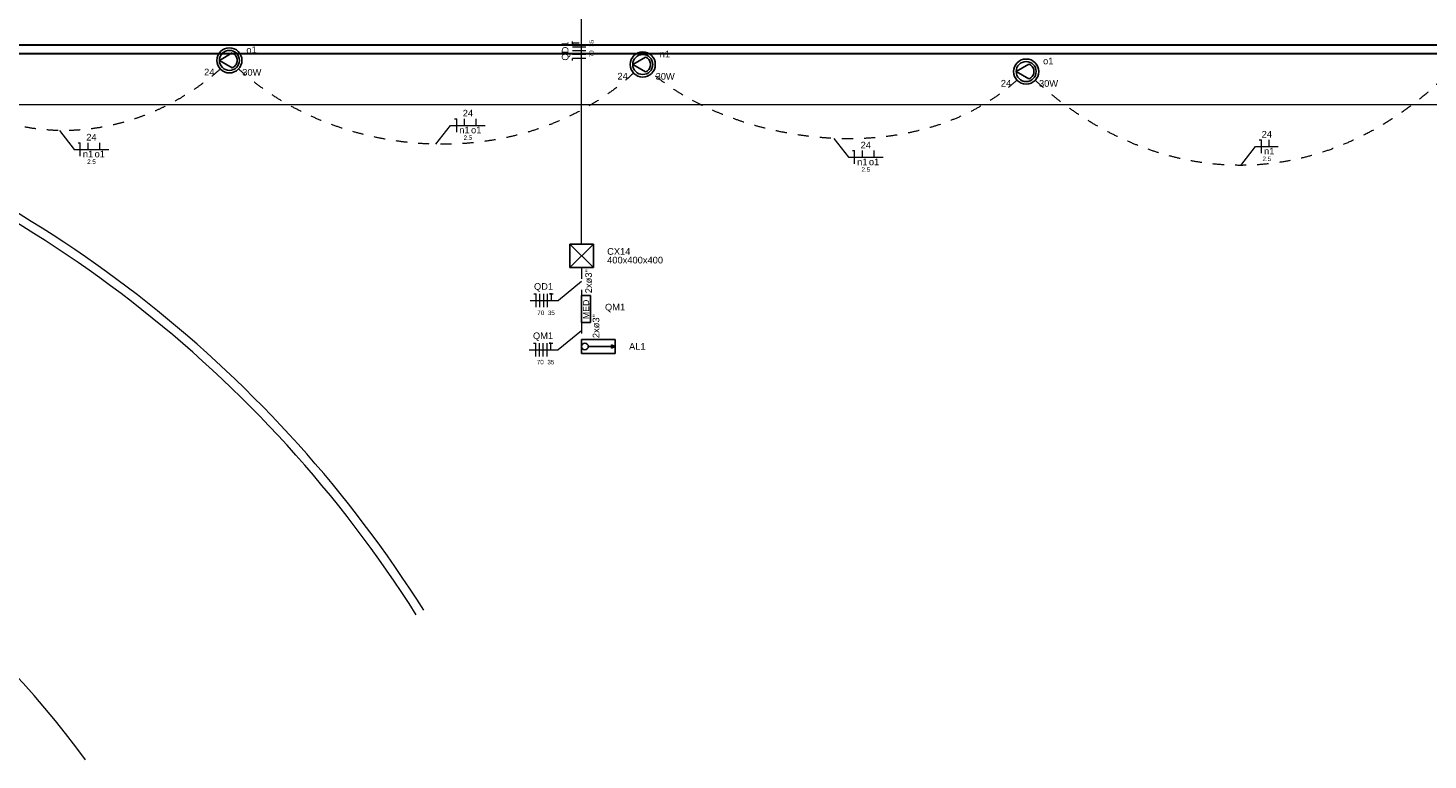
# Model space of a CAD drawing. Header units: feet. Extents: x -18 to 1038, y -110 to 48.
# Tile 57 of 199: x 13 to 29, y -16 to -8. Entities that reach past the tile are written whole.
import ezdxf

# ---------------------------------------------------------------- set-up
doc = ezdxf.new("R2010")
doc.units = ezdxf.units.FT
doc.header["$MEASUREMENT"] = 0
doc.linetypes.add('JIS_02_1.2', pattern=[0.25, 0.125, -0.125])
doc.linetypes.add('JIS_02_4.0', pattern=[0.55, 0.4, -0.15])
for name, color, linetype, lineweight in [('0.1', 1, 'Continuous', 9), ('DI-Cortes', 1, 'JIS_02_4.0', 30), ('EL-Condutos', 4, 'Continuous', 5), ('EL-Fios (Fase 1)', 7, 'Continuous', 5), ('EL-Fios (Fase 2)', 7, 'Continuous', 5), ('EL-Fios (Fase 3)', 7, 'Continuous', 5), ('EL-Fios (Neutro)', 7, 'Continuous', 5), ('EL-Fios (Retorno)', 7, 'Continuous', 5), ('EL-Fios (Terra)', 7, 'Continuous', 5), ('EL-Textos conduto', 7, 'Continuous', 5), ('EL-Textos fios', 7, 'Continuous', 5), ('Textos', 7, 'Continuous', 5)]:
    doc.layers.add(name, color=color, linetype=linetype, lineweight=lineweight)
doc.layers.add('P-SIMBOL', color=5, linetype='Continuous')
doc.styles.add('Arial', font='arial.ttf')

msp = doc.modelspace()

# ---------------------------------------------------------------- hatches: boundary and pattern name
at = {"layer": 'P-SIMBOL', "linetype": 'Continuous'}
msp.add_hatch(color=256, dxfattribs=at).paths.add_polyline_path([(19.6948, -11.549), (19.6512, -11.5291), (19.6512, -11.5693)])

# ---------------------------------------------------------------- linework, layer by layer
at = {"layer": '0.1', "color": 251}
msp.add_lwpolyline([(12.5128, 20.1458), (12.5128, 6.1706), (5.5128, 6.1706), (5.5128, 4.3706), (29.4429, 4.3706), (29.4426, -8.8294), (9.0628, -8.8294)], dxfattribs=at)
for radius, start, end in [(13.709, 32.26914, 72.29388), (13.809, 32.2711, 71.03731), (9.709, 35.85991, 70.756)]:
    msp.add_arc((5.8628, -21.889), radius, start, end, dxfattribs=at)
at = {"layer": 'DI-Cortes', "color": 251, "linetype": 'Continuous'}
for p, q in [((-3.4955, -8.1541), (29.6426, -8.1541)), ((-3.2955, -8.2541), (29.4426, -8.2541))]:
    msp.add_line(p, q, dxfattribs=at)
at = {"layer": 'EL-Condutos', "linetype": 'Continuous'}
msp.add_spline([(19.3156, -10.3941), (19.3156, -10.0322), (19.3156, -9.6931), (19.3156, -9.375), (19.3156, -9.0764), (19.3156, -8.7956), (19.3156, -8.531), (19.3156, -8.281), (19.3156, -8.044), (19.3156, -7.8184), (19.3156, -7.6025), (19.3156, -7.3947), (19.3156, -7.1934), (19.3156, -6.997), (19.3156, -6.8038), (19.3156, -6.6122), (19.3156, -6.4206), (19.3156, -6.2274), (19.3156, -6.031), (19.3156, -5.8297), (19.3156, -5.6219), (19.3156, -5.406), (19.3156, -5.1804), (19.3156, -4.9434), (19.3156, -4.6934), (19.3156, -4.4288), (19.3156, -4.1481), (19.3156, -3.8494), (19.3156, -3.5313), (19.3156, -3.1922), (19.3156, -2.8303)], degree=3, dxfattribs=at)
at = {"layer": 'EL-Condutos', "linetype": 'JIS_02_1.2'}
for points in [[(15.2488, -8.4274), (15.1618, -8.5023), (15.0709, -8.574), (14.9762, -8.6424), (14.8779, -8.7073), (14.7762, -8.7684), (14.6713, -8.8254), (14.5633, -8.8781), (14.4524, -8.9263), (14.3389, -8.9698), (14.2228, -9.0082), (14.1044, -9.0414), (13.9839, -9.0691), (13.8614, -9.091), (13.7372, -9.107), (13.6113, -9.1167), (13.4841, -9.12), (13.3556, -9.1165), (13.2261, -9.1061), (13.0957, -9.0886), (12.9646, -9.0635), (12.833, -9.0308), (12.7011, -8.9902), (12.569, -8.9414), (12.437, -8.8842), (12.3053, -8.8183), (12.1739, -8.7435), (12.0431, -8.6597), (11.9131, -8.5664), (11.7841, -8.4635), (11.6562, -8.3507)], [(19.9031, -8.473), (19.7738, -8.584), (19.6398, -8.6864), (19.5013, -8.7802), (19.3589, -8.8655), (19.2129, -8.9424), (19.0635, -9.0111), (18.9113, -9.0715), (18.7565, -9.1239), (18.5996, -9.1683), (18.4408, -9.2048), (18.2807, -9.2335), (18.1194, -9.2545), (17.9575, -9.2679), (17.7952, -9.2738), (17.633, -9.2723), (17.4712, -9.2635), (17.3101, -9.2475), (17.1502, -9.2243), (16.9918, -9.1942), (16.8352, -9.1572), (16.681, -9.1133), (16.5293, -9.0627), (16.3806, -9.0055), (16.2352, -8.9418), (16.0936, -8.8716), (15.956, -8.7951), (15.8229, -8.7124), (15.6946, -8.6235), (15.5715, -8.5286), (15.4539, -8.4278)], [(24.2148, -8.5546), (24.0922, -8.6561), (23.9647, -8.7483), (23.8327, -8.8314), (23.6965, -8.9056), (23.5566, -8.9712), (23.4134, -9.0284), (23.2674, -9.0774), (23.1189, -9.1184), (22.9685, -9.1517), (22.8165, -9.1775), (22.6634, -9.196), (22.5095, -9.2075), (22.3554, -9.2122), (22.2015, -9.2103), (22.0481, -9.202), (21.8957, -9.1877), (21.7448, -9.1674), (21.5957, -9.1415), (21.4489, -9.1101), (21.3048, -9.0736), (21.1639, -9.032), (21.0265, -8.9858), (20.8931, -8.935), (20.7642, -8.8799), (20.6401, -8.8208), (20.5213, -8.7578), (20.4082, -8.6912), (20.3012, -8.6213), (20.2009, -8.5483), (20.1075, -8.4723)], [(29.03, -8.5211), (28.8683, -8.6663), (28.7053, -8.799), (28.541, -8.9193), (28.3757, -9.0275), (28.2097, -9.1241), (28.0431, -9.2091), (27.8761, -9.283), (27.709, -9.346), (27.5419, -9.3984), (27.3752, -9.4404), (27.2089, -9.4724), (27.0433, -9.4947), (26.8786, -9.5075), (26.715, -9.5112), (26.5528, -9.5059), (26.3921, -9.4921), (26.2331, -9.4699), (26.0761, -9.4397), (25.9213, -9.4017), (25.7689, -9.3563), (25.619, -9.3037), (25.472, -9.2443), (25.328, -9.1782), (25.1872, -9.1058), (25.0498, -9.0274), (24.9161, -8.9432), (24.7863, -8.8536), (24.6605, -8.7588), (24.539, -8.6591), (24.422, -8.5548)], [(19.3156, -10.6619), (19.3156, -10.6749), (19.3156, -10.6874), (19.3156, -10.6995), (19.3156, -10.7112), (19.3156, -10.7225), (19.3156, -10.7334), (19.3156, -10.7441), (19.3156, -10.7544), (19.3156, -10.7646), (19.3156, -10.7745), (19.3156, -10.7842), (19.3156, -10.7938), (19.3156, -10.8032), (19.3156, -10.8126), (19.3156, -10.8219), (19.3156, -10.8312), (19.3156, -10.8405), (19.3156, -10.8499), (19.3156, -10.8593), (19.3156, -10.8688), (19.3156, -10.8785), (19.3156, -10.8883), (19.3156, -10.8983), (19.3156, -10.9086), (19.3156, -10.9191), (19.3156, -10.93), (19.3156, -10.9411), (19.3156, -10.9526), (19.3156, -10.9646), (19.3156, -10.9769)], [(19.3156, -11.2774), (19.3156, -11.2839), (19.3156, -11.2901), (19.3156, -11.2963), (19.3156, -11.3023), (19.3156, -11.3083), (19.3156, -11.3142), (19.3156, -11.32), (19.3156, -11.3258), (19.3156, -11.3315), (19.3156, -11.3372), (19.3156, -11.343), (19.3156, -11.3487), (19.3156, -11.3545), (19.3156, -11.3603), (19.3156, -11.3661), (19.3156, -11.3721), (19.3156, -11.3781), (19.3156, -11.3842), (19.3156, -11.3905), (19.3156, -11.3968), (19.3156, -11.4033), (19.3156, -11.41), (19.3156, -11.4169), (19.3156, -11.4239), (19.3156, -11.4312), (19.3156, -11.4387), (19.3156, -11.4464), (19.3156, -11.4544), (19.3156, -11.4626), (19.3156, -11.4711)]]:
    msp.add_spline(points, degree=3, dxfattribs=at)
at = {"layer": 'EL-Fios (Fase 1)'}
for p, q in [((19.3634, -8.2655), (19.2134, -8.2655)), ((18.8467, -11.1066), (18.8467, -10.9566)), ((18.8414, -11.6613), (18.8414, -11.5113))]:
    msp.add_line(p, q, dxfattribs=at)
at = {"layer": 'EL-Fios (Fase 2)'}
for p, q in [((19.3634, -8.2227), (19.2134, -8.2227)), ((18.8896, -11.1066), (18.8896, -10.9566)), ((18.8843, -11.6613), (18.8843, -11.5113))]:
    msp.add_line(p, q, dxfattribs=at)
at = {"layer": 'EL-Fios (Fase 3)'}
for p, q in [((19.3634, -8.1798), (19.2134, -8.1798)), ((18.9325, -11.1066), (18.9325, -10.9566)), ((18.9271, -11.6613), (18.9271, -11.5113))]:
    msp.add_line(p, q, dxfattribs=at)
at = {"layer": 'EL-Fios (Neutro)'}
for p, q in [((19.3634, -8.3084), (19.2134, -8.3084)), ((19.2134, -8.3334), (19.2134, -8.3084)), ((17.8844, -8.9863), (17.9094, -8.9863)), ((17.9094, -9.1363), (17.9094, -8.9863)), ((13.6473, -9.2567), (13.6723, -9.2567)), ((13.6723, -9.4067), (13.6723, -9.2567)), ((26.9434, -9.2241), (26.9684, -9.2241)), ((26.9684, -9.3741), (26.9684, -9.2241)), ((22.3633, -9.3456), (22.3883, -9.3456)), ((22.3883, -9.4956), (22.3883, -9.3456)), ((18.7789, -10.9566), (18.8039, -10.9566)), ((18.8039, -11.1066), (18.8039, -10.9566)), ((18.7736, -11.5113), (18.7986, -11.5113)), ((18.7986, -11.6613), (18.7986, -11.5113))]:
    msp.add_line(p, q, dxfattribs=at)
at = {"layer": 'EL-Fios (Retorno)'}
for p, q in [((17.9969, -9.0613), (17.9969, -8.9863)), ((18.1291, -9.0613), (18.1291, -8.9863)), ((13.7598, -9.3317), (13.7598, -9.2567)), ((13.8919, -9.3317), (13.8919, -9.2567)), ((27.0559, -9.2991), (27.0559, -9.2241)), ((22.4758, -9.4206), (22.4758, -9.3456)), ((22.6079, -9.4206), (22.6079, -9.3456))]:
    msp.add_line(p, q, dxfattribs=at)
at = {"layer": 'EL-Fios (Terra)'}
for points in [[(19.2884, -8.137), (19.2134, -8.137), (19.2134, -8.157), (19.2134, -8.117)], [(18.9753, -11.0316), (18.9753, -10.9566), (18.9553, -10.9566), (18.9953, -10.9566)], [(18.97, -11.5863), (18.97, -11.5113), (18.95, -11.5113), (18.99, -11.5113)]]:
    msp.add_lwpolyline(points, dxfattribs=at)
at = {"layer": 'EL-Textos fios'}
for p, q in [((13.4387, -9.1195), (13.6044, -9.3317)), ((17.6759, -9.2734), (17.8416, -9.0613)), ((17.8416, -9.0613), (18.2302, -9.0613)), ((22.1547, -9.2084), (22.3204, -9.4206)), ((13.6044, -9.3317), (13.9931, -9.3317)), ((22.3204, -9.4206), (22.709, -9.4206)), ((26.7348, -9.5112), (26.9005, -9.2991)), ((26.9005, -9.2991), (27.157, -9.2991)), ((19.3156, -10.8194), (19.057, -11.0316)), ((18.736, -11.0316), (19.057, -11.0316)), ((19.3156, -11.3742), (19.0517, -11.5863)), ((18.7254, -11.5863), (19.0517, -11.5863))]:
    msp.add_line(p, q, dxfattribs=at)
at = {"layer": 'P-SIMBOL'}
for p, q in [((15.2389, -8.3302), (15.3819, -8.2472)), ((15.3819, -8.4127), (15.2389, -8.3302)), ((19.8917, -8.3766), (20.0347, -8.2936)), ((20.0347, -8.4591), (19.8917, -8.3766)), ((24.207, -8.456), (24.35, -8.373)), ((24.35, -8.5385), (24.207, -8.456)), ((19.1831, -10.3972), (19.4481, -10.3972)), ((19.1831, -10.3972), (19.1831, -10.6622)), ((19.1831, -10.3972), (19.4481, -10.6622)), ((19.4481, -10.3972), (19.1831, -10.6622)), ((19.4481, -10.3972), (19.4481, -10.6622)), ((19.1831, -10.6622), (19.4481, -10.6622)), ((19.3156, -11.4712), (19.3156, -11.6269)), ((19.3156, -11.4712), (19.6948, -11.4712)), ((19.6948, -11.4712), (19.6948, -11.6269)), ((19.3156, -11.6269), (19.6948, -11.6269)), ((19.3906, -11.549), (19.6512, -11.5492)), ((19.6948, -11.549), (19.6512, -11.5291)), ((19.6512, -11.5291), (19.6512, -11.5693)), ((19.6948, -11.549), (19.6512, -11.5693))]:
    msp.add_line(p, q, dxfattribs=at)
for points in [[(15.3819, -8.4128), (15.3928, -8.408), (15.4029, -8.4017), (15.412, -8.3941), (15.4201, -8.3853), (15.4269, -8.3756), (15.4323, -8.365), (15.4363, -8.3537), (15.4386, -8.3421), (15.4394, -8.3302), (15.4386, -8.3184), (15.4363, -8.3067), (15.4323, -8.2955), (15.4269, -8.2849), (15.4201, -8.2751), (15.412, -8.2664), (15.4029, -8.2588), (15.3928, -8.2525), (15.3819, -8.2476)], [(20.0348, -8.4592), (20.0456, -8.4543), (20.0557, -8.448), (20.0649, -8.4404), (20.0729, -8.4316), (20.0797, -8.4219), (20.0851, -8.4113), (20.0891, -8.4001), (20.0915, -8.3884), (20.0923, -8.3766), (20.0915, -8.3647), (20.0891, -8.353), (20.0851, -8.3418), (20.0797, -8.3312), (20.0729, -8.3215), (20.0649, -8.3127), (20.0557, -8.3051), (20.0456, -8.2988), (20.0348, -8.2939)], [(24.3501, -8.5386), (24.3609, -8.5337), (24.371, -8.5274), (24.3802, -8.5198), (24.3882, -8.5111), (24.395, -8.5013), (24.4004, -8.4907), (24.4044, -8.4795), (24.4068, -8.4678), (24.4076, -8.456), (24.4068, -8.4441), (24.4044, -8.4325), (24.4004, -8.4212), (24.395, -8.4106), (24.3882, -8.4009), (24.3802, -8.3921), (24.371, -8.3845), (24.3609, -8.3782), (24.3501, -8.3734)], [(19.3156, -10.9766), (19.4156, -10.9766), (19.4156, -11.2775), (19.3156, -11.2775), (19.3156, -10.9766)]]:
    msp.add_lwpolyline(points, dxfattribs=at)
for centre, radius in [((15.3514, -8.3302), 0.1412), ((15.3514, -8.3302), 0.1125), ((20.0042, -8.3766), 0.1412), ((20.0042, -8.3766), 0.1125), ((24.3195, -8.456), 0.1412), ((24.3195, -8.456), 0.1125), ((19.3531, -11.549), 0.0375)]:
    msp.add_circle(centre, radius, dxfattribs=at)

# ---------------------------------------------------------------- texts
at = {"layer": 'EL-Textos conduto', "char_height": 0.075, "width": 0.54032, "attachment_point": 8, "rotation": 90.00021, "line_spacing_factor": 0.6, "style": 'Arial'}
for insert in [(19.4329, -10.8149), (19.5167, -11.3199)]:
    msp.add_mtext('2xø3"', dxfattribs=dict(at, insert=insert))
at = {"layer": 'EL-Textos fios', "attachment_point": 8, "rotation": 90.00021, "line_spacing_factor": 0.6, "style": 'Arial'}
for s, insert, char_height, width in [('QD1', (19.1886, -8.2252), 0.075, 0.430907), ('35', (19.4524, -8.137), 0.05, 0.155335), ('70', (19.4524, -8.2566), 0.05, 0.155335)]:
    msp.add_mtext(s, dxfattribs=dict(at, insert=insert, char_height=char_height, width=width))
at = {"layer": 'EL-Textos fios', "attachment_point": 8, "line_spacing_factor": 0.6, "style": 'Arial'}
for s, insert, char_height, width in [('24', (18.0359, -8.9615), 0.075, 0.233003), ('24', (13.7987, -9.2319), 0.075, 0.233003), ('n1', (17.9969, -9.1513), 0.075, 0.233003), ('o1', (18.1291, -9.1513), 0.075, 0.233003), ('24', (27.0287, -9.1993), 0.075, 0.233003), ('2.5', (18.0359, -9.2253), 0.05, 0.194131), ('24', (22.5147, -9.3208), 0.075, 0.233003), ('n1', (27.0559, -9.3891), 0.075, 0.233003), ('n1', (13.7598, -9.4217), 0.075, 0.233003), ('2.5', (13.7987, -9.4957), 0.05, 0.194131), ('o1', (13.8919, -9.4217), 0.075, 0.233003), ('n1', (22.4758, -9.5106), 0.075, 0.233003), ('o1', (22.6079, -9.5106), 0.075, 0.233003), ('2.5', (27.0287, -9.4631), 0.05, 0.194131), ('2.5', (22.5147, -9.5846), 0.05, 0.194131), ('QD1', (18.8871, -10.9318), 0.075, 0.430907), ('70', (18.8557, -11.1956), 0.05, 0.155335), ('35', (18.9753, -11.1956), 0.05, 0.155335), ('QM1', (18.8818, -11.4866), 0.075, 0.454116), ('70', (18.8504, -11.7503), 0.05, 0.155335), ('35', (18.97, -11.7503), 0.05, 0.155335)]:
    msp.add_mtext(s, dxfattribs=dict(at, insert=insert, char_height=char_height, width=width))
at = {"layer": 'P-SIMBOL', "insert": (19.4008, -11.1316), "char_height": 0.0706, "width": 0.438452, "attachment_point": 8, "rotation": 90.00021, "line_spacing_factor": 0.6, "style": 'Arial'}
msp.add_mtext('MED', dxfattribs=at)
at = {"layer": 'Textos', "char_height": 0.075, "line_spacing_factor": 0.6, "style": 'Arial'}
for s, insert, width, attachment_point in [('o1', (15.6001, -8.25), 0.233003, 8), ('n1', (20.2529, -8.2964), 0.233003, 8), ('o1', (24.5682, -8.3758), 0.233003, 8), ('24', (15.1246, -8.4993), 0.233003, 8), ('30W', (15.6034, -8.5026), 0.430793, 8), ('24', (19.7774, -8.5456), 0.233003, 8), ('30W', (20.2562, -8.5489), 0.430793, 8), ('24', (24.0927, -8.6251), 0.233003, 8), ('30W', (24.5715, -8.6283), 0.430793, 8), ('400x400x400', (19.6031, -10.6159), 1.258194, 7), ('CX14', (19.6031, -10.5184), 0.5242, 7), ('QM1', (19.5791, -11.1646), 0.454116, 7), ('AL1', (19.8498, -11.5865), 0.372828, 7)]:
    msp.add_mtext(s, dxfattribs=dict(at, insert=insert, width=width, attachment_point=attachment_point))

doc.saveas('drawing.dxf')
